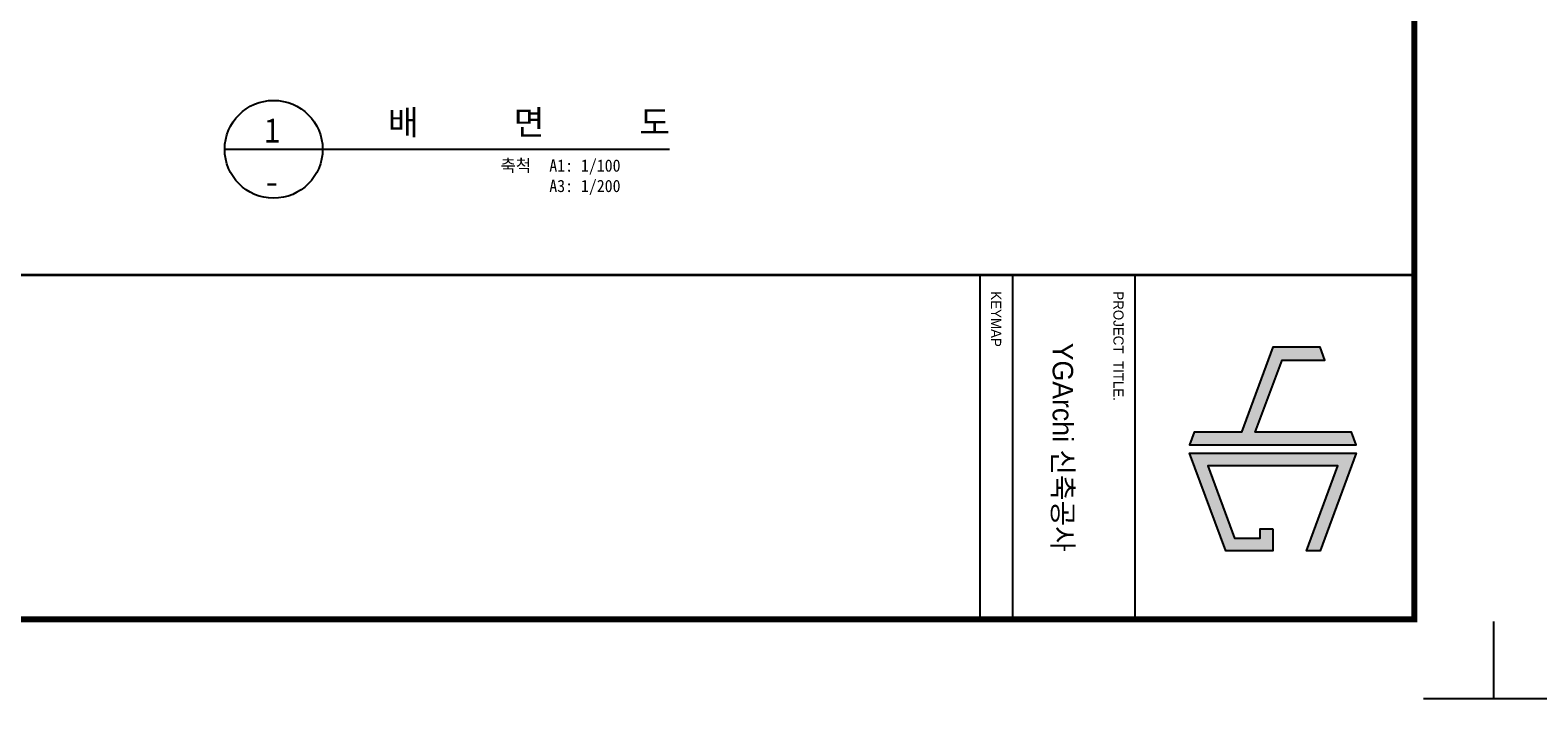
# Model space of a CAD drawing. Header units: millimetres. Extents: x 3445018 to 4174071, y -6064565 to -5122887.
# Tile 136 of 192: x 3752399 to 3789350, y -5365883 to -5349474. Entities that reach past the tile are written whole.
import ezdxf
from ezdxf.enums import TextEntityAlignment as Align

# ---------------------------------------------------------------- set-up
doc = ezdxf.new("R2010")
doc.units = ezdxf.units.MM
doc.header["$MEASUREMENT"] = 0
doc.layers.get('0').update_dxf_attribs({"linetype": 'CONTINUOUS'})
for name, color, linetype in [('3', 3, 'CONTINUOUS'), ('A_GE_FORM', 7, 'CONTINUOUS'), ('A_GE_TEXT', 3, 'CONTINUOUS'), ('SHEET_SD', 7, 'CONTINUOUS'), ('SY', 1, 'CONTINUOUS'), ('TE1', 3, 'CONTINUOUS')]:
    doc.layers.add(name, color=color, linetype=linetype)
doc.styles.add('굴림', font='txt')
doc.styles.add('돋움', font='txt')
doc.styles.add('돋움체', font='txt')

# ---------------------------------------------------------------- blocks, each defined once
blk = doc.blocks.new('sheet _서영')
at = {"true_color": 0xf50000}
h = blk.add_hatch(color=1, dxfattribs=at)
h.dxf.hatch_style = 1
h.paths.add_polyline_path([(-361932.13, -1058516.3), (-361932.13, -1058505.89), (-361935.25, -1058507.04), (-361935.25, -1058518.6), (-361914.45, -1058526.3), (-361914.45, -1058537.86), (-361911.33, -1058539.01), (-361911.33, -1058498.18), (-361914.45, -1058499.34), (-361914.45, -1058522.97)])
h.paths.add_polyline_path([(-361906.13, -1058502.67), (-361885.33, -1058510.37), (-361885.33, -1058507.04), (-361909.25, -1058498.18), (-361909.25, -1058539.01), (-361885.33, -1058530.15), (-361885.33, -1058518.6), (-361890.73, -1058518.6), (-361890.73, -1058521.72), (-361888.45, -1058521.72), (-361888.45, -1058527.98), (-361906.13, -1058534.53)])
at = {"color": 1, "true_color": 0xf50000}
for points in [[(-361932.13, -1058505.89), (-361935.25, -1058507.04), (-361935.25, -1058518.6), (-361914.45, -1058526.3), (-361914.45, -1058537.86), (-361911.33, -1058539.01), (-361911.33, -1058498.18), (-361914.45, -1058499.34), (-361914.45, -1058522.97), (-361932.13, -1058516.3), (-361932.13, -1058505.89), (-361935.25, -1058507.04)], [(-361890.73, -1058518.6), (-361885.33, -1058518.6), (-361885.33, -1058530.15), (-361909.25, -1058539.01), (-361909.25, -1058498.18), (-361885.33, -1058507.04), (-361885.33, -1058510.37), (-361906.13, -1058502.67), (-361906.13, -1058534.53), (-361888.45, -1058527.98), (-361888.45, -1058521.72), (-361890.73, -1058521.72), (-361890.73, -1058521.72), (-361890.73, -1058518.6)]]:
    blk.add_lwpolyline(points, dxfattribs=at)
at = {"layer": 'A_GE_FORM'}
for p, q in [((-361848.99, -1058464.44), (-361867.99, -1058464.44)), ((-361848.99, -1058464.44), (-361848.99, -1058481.68)), ((-361848.99, -1059041.18), (-361848.99, -1059058.43)), ((-361848.99, -1059058.43), (-361867.99, -1059058.43))]:
    blk.add_line(p, q, dxfattribs=at)
at = {"layer": 'A_GE_FORM', "color": 161}
for p, q in [((-361952.99, -1058552.43), (-361868.99, -1058552.43)), ((-361952.99, -1058582.43), (-361868.99, -1058582.43)), ((-361952.99, -1058590.43), (-361868.99, -1058590.43))]:
    blk.add_line(p, q, dxfattribs=at)
at = {"layer": 'A_GE_FORM', "const_width": 1.5}
blk.add_lwpolyline([(-361868.49, -1059038.93), (-362670.49, -1059038.93), (-362670.49, -1058483.93), (-361868.49, -1058483.93)], close=True, dxfattribs=at)
at = {"layer": 'A_GE_FORM', "const_width": 0.6}
blk.add_lwpolyline([(-361952.99, -1059038.93), (-361952.99, -1058483.93)], dxfattribs=at)
at = {"layer": 'A_GE_TEXT', "style": '돋움'}
for s, p in [('PROJECT  TITLE.', (-361948.99, -1058556.43)), ('KEYMAP', (-361948.99, -1058586.43))]:
    blk.add_text(s, height=2.5, dxfattribs=at).set_placement(p, align=Align.MIDDLE_LEFT)
at = {"layer": 'A_GE_TEXT', "style": '굴림'}
blk.add_text('YGArchi 신축공사', height=5, dxfattribs=at).set_placement((-361910.74, -1058570.06), align=Align.MIDDLE_CENTER)

msp = doc.modelspace()

# ---------------------------------------------------------------- linework, layer by layer
at = {"layer": 'SY'}
msp.add_line((3757166.676, -5352398.606), (3768070.152, -5352398.606), dxfattribs=at)
msp.add_circle((3758366.676, -5352398.606), 1200, dxfattribs=at)

# ---------------------------------------------------------------- block references
at = {"layer": '3', "xscale": 100, "yscale": 100, "zscale": 100, "rotation": 270}
for p in [(109634714.9, -41550781.593), (109694114.9, -41550781.593)]:
    msp.add_blockref('sheet _서영', p, dxfattribs=at)

# ---------------------------------------------------------------- texts
at = {"layer": 'SHEET_SD', "color": 3, "style": '돋움체'}
for s, p in [('1', (3758331.092, -5351931.942)), ('-', (3758325.6, -5353192.516))]:
    msp.add_text(s, height=600, dxfattribs=at).set_placement(p, align=Align.MIDDLE)
at = {"layer": 'TE1', "linetype": 'Continuous', "style": '돋움체'}
msp.add_text('배      면      도', height=600, dxfattribs=at).set_placement((3761171.37, -5352217.197), align=Align.BOTTOM_LEFT)
for s, p in [('축척', (3764679.063, -5353037.056)), ('A1: 1/100', (3766867.766, -5353037.056)), ('A3: 1/200', (3766867.766, -5353537.056))]:
    msp.add_text(s, height=300, dxfattribs=at).set_placement(p, align=Align.BOTTOM_RIGHT)

doc.saveas('drawing.dxf')
